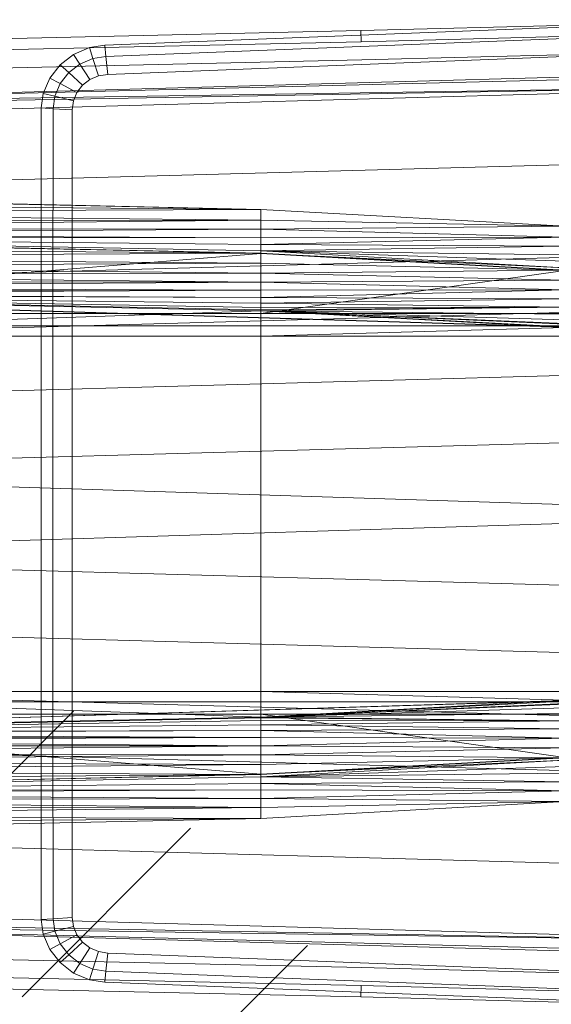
# Model space of a CAD drawing. Header units: metres. Extents: x 397.7 to 427.5, y 12.7 to 28.4.
# Tile 56 of 89: x 407.743 to 407.944, y 26.126 to 26.498. Entities that reach past the tile are written whole.
import ezdxf

# ---------------------------------------------------------------- set-up
doc = ezdxf.new("R2010")
doc.units = ezdxf.units.M
doc.layers.add('A-DETL-____-MBND', color=7, linetype='Continuous', lineweight=18)
doc.layers.add('A-DETL-GENF-OTLN', color=7, linetype='Continuous', lineweight=18)

# ---------------------------------------------------------------- blocks, each defined once
blk = doc.blocks.new('Family - Inodor P4-153813-07_ENLLUMENAT_P4')
at = {"layer": 'A-DETL-____-MBND', "color": 253, "true_color": 0xaaaaaa}
for p, q in [((0.22275, 0.37687), (0.41325, 0.38426)), ((0.22275, 0.37687), (0.41325, 0.38426)), ((0.47654, 0.38648), (0.31954, 0.38234)), ((0.47654, 0.38648), (0.31954, 0.38234)), ((0.31954, 0.38234), (0, 0.37522)), ((0.31954, 0.38234), (0, 0.37522)), ((0.22322, 0.37265), (0.41343, 0.38004)), ((0.22322, 0.37265), (0.41343, 0.38004)), ((0.31971, 0.37812), (0.31954, 0.38234)), ((0.31954, 0.38234), (0.31971, 0.37812)), ((0.4765, 0.38225), (0.31971, 0.37812)), ((0.4765, 0.38225), (0.31971, 0.37812)), ((0.31971, 0.37812), (0.00022, 0.371)), ((0.31971, 0.37812), (0.00022, 0.371)), ((0.21102, 0.37337), (0.21701, 0.37594)), ((0.21102, 0.37337), (0.21701, 0.37594)), ((0.21701, 0.37594), (0.22275, 0.37687)), ((0.21701, 0.37594), (0.22275, 0.37687)), ((0.21832, 0.37186), (0.21701, 0.37594)), ((0.21701, 0.37594), (0.21832, 0.37186)), ((0.22322, 0.37265), (0.22275, 0.37687)), ((0.22275, 0.37687), (0.22322, 0.37265)), ((0.47644, 0.37541), (0.31998, 0.37128)), ((0.47644, 0.37541), (0.31998, 0.37128)), ((0.2059, 0.36946), (0.21102, 0.37337)), ((0.2059, 0.36946), (0.21102, 0.37337)), ((0.21337, 0.36974), (0.21102, 0.37337)), ((0.21102, 0.37337), (0.21337, 0.36974)), ((0.21337, 0.36974), (0.21832, 0.37186)), ((0.21337, 0.36974), (0.21832, 0.37186)), ((0.21832, 0.37186), (0.22322, 0.37265)), ((0.21832, 0.37186), (0.22322, 0.37265)), ((0.22043, 0.36527), (0.21832, 0.37186)), ((0.21832, 0.37186), (0.22043, 0.36527)), ((0.22397, 0.36584), (0.22322, 0.37265)), ((0.22322, 0.37265), (0.22397, 0.36584)), ((0.41372, 0.3732), (0.22397, 0.36584)), ((0.41372, 0.3732), (0.22397, 0.36584)), ((0.41372, 0.3732), (0.22397, 0.36584)), ((0.22397, 0.36584), (0.41372, 0.3732)), ((0.31998, 0.37128), (0.00056, 0.36417)), ((0.31998, 0.37128), (0.00056, 0.36417)), ((0.00127, 0.35389), (0.51095, 0.36797)), ((0.20199, 0.36444), (0.2059, 0.36946)), ((0.20199, 0.36444), (0.2059, 0.36946)), ((0.20914, 0.36651), (0.2059, 0.36946)), ((0.2059, 0.36946), (0.20914, 0.36651)), ((0.20914, 0.36651), (0.21337, 0.36974)), ((0.20914, 0.36651), (0.21337, 0.36974)), ((0.21716, 0.36387), (0.21337, 0.36974)), ((0.21337, 0.36974), (0.21716, 0.36387)), ((0.51095, 0.36678), (0.00127, 0.35389)), ((0.19954, 0.35865), (0.20199, 0.36444)), ((0.19954, 0.35865), (0.20199, 0.36444)), ((0.20591, 0.36236), (0.20199, 0.36444)), ((0.20199, 0.36444), (0.20591, 0.36236)), ((0.20591, 0.36236), (0.20914, 0.36651)), ((0.20591, 0.36236), (0.20914, 0.36651)), ((0.21437, 0.36173), (0.20914, 0.36651)), ((0.20914, 0.36651), (0.21437, 0.36173)), ((0.22043, 0.36527), (0.21716, 0.36387)), ((0.22043, 0.36527), (0.21716, 0.36387)), ((0.22043, 0.36527), (0.21716, 0.36387)), ((0.21716, 0.36387), (0.22043, 0.36527)), ((0.22397, 0.36584), (0.22043, 0.36527)), ((0.22397, 0.36584), (0.22043, 0.36527)), ((0.22397, 0.36584), (0.22043, 0.36527)), ((0.22043, 0.36527), (0.22397, 0.36584)), ((0.51095, 0.36184), (0.00127, 0.35389)), ((0.51095, 0.36184), (0.00127, 0.35271)), ((0.51095, 0.36184), (0.00127, 0.34776)), ((0.20388, 0.35757), (0.20591, 0.36236)), ((0.20388, 0.35757), (0.20591, 0.36236)), ((0.21224, 0.35899), (0.20591, 0.36236)), ((0.20591, 0.36236), (0.21224, 0.35899)), ((0.21437, 0.36173), (0.21224, 0.35899)), ((0.21437, 0.36173), (0.21224, 0.35899)), ((0.21437, 0.36173), (0.21224, 0.35899)), ((0.21224, 0.35899), (0.21437, 0.36173)), ((0.21716, 0.36387), (0.21437, 0.36173)), ((0.21716, 0.36387), (0.21437, 0.36173)), ((0.21716, 0.36387), (0.21437, 0.36173)), ((0.21437, 0.36173), (0.21716, 0.36387)), ((0.1988, 0.35316), (0.19954, 0.35865)), ((0.1988, 0.35316), (0.19954, 0.35865)), ((0.20388, 0.35757), (0.19954, 0.35865)), ((0.19954, 0.35865), (0.20388, 0.35757)), ((0.20325, 0.35289), (0.20388, 0.35757)), ((0.20325, 0.35289), (0.20388, 0.35757)), ((0.2109, 0.35583), (0.20388, 0.35757)), ((0.20388, 0.35757), (0.2109, 0.35583)), ((0.21224, 0.35899), (0.2109, 0.35583)), ((0.21224, 0.35899), (0.2109, 0.35583)), ((0.21224, 0.35899), (0.2109, 0.35583)), ((0.2109, 0.35583), (0.21224, 0.35899)), ((0.19876, 0.27623), (0.1988, 0.35316)), ((0.19876, 0.27623), (0.1988, 0.35316)), ((0.20325, 0.35289), (0.1988, 0.35316)), ((0.1988, 0.35316), (0.20325, 0.35289)), ((0.2109, 0.35583), (0.21044, 0.35245)), ((0.2109, 0.35583), (0.21044, 0.35245)), ((0.2109, 0.35583), (0.21044, 0.35245)), ((0.21044, 0.35245), (0.2109, 0.35583)), ((0.2032, 0.27623), (0.20325, 0.35289)), ((0.2032, 0.27623), (0.20325, 0.35289)), ((0.21044, 0.35245), (0.20325, 0.35289)), ((0.20325, 0.35289), (0.21044, 0.35245)), ((0.21044, 0.35245), (0.2104, 0.27622)), ((0.21044, 0.35245), (0.2104, 0.27622)), ((0.21044, 0.35245), (0.2104, 0.27622)), ((0.2104, 0.27622), (0.21044, 0.35245)), ((0.51095, 0.33495), (0.00127, 0.32087)), ((0.28182, 0.31489), (0.00127, 0.32102)), ((0.00192, 0.32088), (0.28182, 0.31489)), ((0.28182, 0.31489), (0.00192, 0.32088)), ((0.28182, 0.31489), (0.00192, 0.31713)), ((0.28182, 0.31489), (0.00192, 0.31713)), ((0.28182, 0.31489), (0.00192, 0.31371)), ((0.00192, 0.31371), (0.28182, 0.31489)), ((0.28181, 0.31079), (0.00192, 0.31371)), ((0.28181, 0.31079), (0.00192, 0.31371)), ((0.28181, 0.31079), (0.28182, 0.31489)), ((0.28181, 0.31079), (0.28182, 0.31489)), ((0.39671, 0.30854), (0.28182, 0.31489)), ((0.28181, 0.31079), (0.00192, 0.31043)), ((0.00192, 0.30799), (0.28181, 0.31079)), ((0.00192, 0.31043), (0.28181, 0.31079)), ((0.00192, 0.30799), (0.28181, 0.31079)), ((0.39671, 0.30854), (0.28181, 0.31079)), ((0.39671, 0.30854), (0.28181, 0.31079)), ((0.28181, 0.30737), (0.28181, 0.31079)), ((0.28181, 0.30737), (0.28181, 0.31079)), ((0.39671, 0.30854), (0.28181, 0.30737)), ((0.28181, 0.30737), (0.39671, 0.30854)), ((0.28181, 0.30737), (0.00192, 0.30799)), ((0.28181, 0.30737), (0.00192, 0.30799)), ((0.28181, 0.30737), (0.00192, 0.30554)), ((0.00192, 0.30554), (0.28181, 0.30737)), ((0.28181, 0.30409), (0.00192, 0.30554)), ((0.28181, 0.30409), (0.00192, 0.30554)), ((0.3967, 0.30444), (0.28181, 0.30737)), ((0.28181, 0.30409), (0.28181, 0.30737)), ((0.3967, 0.30444), (0.28181, 0.30737)), ((0.28181, 0.30409), (0.28181, 0.30737)), ((0.28176, 0.29829), (0.00127, 0.30443)), ((0.00187, 0.30429), (0.28176, 0.29829)), ((0.28176, 0.29829), (0.00187, 0.30429)), ((0.28181, 0.30409), (0.00192, 0.30454)), ((0.28181, 0.30409), (0.00192, 0.30454)), ((0.28181, 0.30165), (0.00192, 0.30454)), ((0.28181, 0.30165), (0.00192, 0.30454)), ((0.28181, 0.2992), (0.00192, 0.30454)), ((0.28181, 0.2992), (0.00192, 0.30454)), ((0.28175, 0.2982), (0.00192, 0.30454)), ((0.28175, 0.2982), (0.00192, 0.30454)), ((0.3967, 0.30444), (0.28181, 0.30409)), ((0.28181, 0.30165), (0.3967, 0.30444)), ((0.28181, 0.30409), (0.3967, 0.30444)), ((0.28181, 0.30165), (0.3967, 0.30444)), ((0.28181, 0.30409), (0.28181, 0.30165)), ((0.28181, 0.30165), (0.28181, 0.30409)), ((0.28181, 0.30165), (0.28181, 0.2992)), ((0.3967, 0.30102), (0.28181, 0.30165)), ((0.3967, 0.30102), (0.28181, 0.30165)), ((0.28181, 0.2992), (0.28181, 0.30165)), ((0.51095, 0.29991), (0.00127, 0.28584)), ((0.28175, 0.2982), (0.00186, 0.27553)), ((0.00186, 0.27553), (0.28175, 0.2982)), ((0.28176, 0.29829), (0.00187, 0.30052)), ((0.28176, 0.29829), (0.00187, 0.30052)), ((0.28176, 0.29829), (0.00187, 0.29687)), ((0.00187, 0.29687), (0.28176, 0.29829)), ((0.28181, 0.2992), (0.28175, 0.2982)), ((0.28175, 0.2982), (0.28181, 0.2992)), ((0.3967, 0.29285), (0.28175, 0.2982)), ((0.3967, 0.29285), (0.28175, 0.2982)), ((0.39665, 0.29185), (0.28175, 0.2982)), ((0.39665, 0.29185), (0.28175, 0.2982)), ((0.28176, 0.27553), (0.28175, 0.2982)), ((0.28176, 0.27553), (0.28175, 0.2982)), ((0.28176, 0.29452), (0.28176, 0.29829)), ((0.39665, 0.29195), (0.28176, 0.29829)), ((0.28176, 0.29452), (0.28176, 0.29829)), ((0.3967, 0.30102), (0.28181, 0.2992)), ((0.28181, 0.2992), (0.3967, 0.30102)), ((0.3967, 0.29774), (0.28181, 0.2992)), ((0.3967, 0.29285), (0.28181, 0.2992)), ((0.3967, 0.29774), (0.28181, 0.2992)), ((0.3967, 0.29531), (0.28181, 0.2992)), ((0.3967, 0.29531), (0.28181, 0.2992)), ((0.3967, 0.29285), (0.28181, 0.2992)), ((0.28176, 0.29452), (0.00187, 0.29687)), ((0.28176, 0.29452), (0.00187, 0.29687)), ((0.28176, 0.29452), (0.00187, 0.29343)), ((0.00187, 0.29343), (0.28176, 0.29452)), ((0.39665, 0.29195), (0.28176, 0.29452)), ((0.28176, 0.29086), (0.28176, 0.29452)), ((0.39665, 0.29195), (0.28176, 0.29452)), ((0.28176, 0.29086), (0.28176, 0.29452)), ((0.28176, 0.29086), (0.00187, 0.29343)), ((0.28176, 0.29086), (0.00187, 0.29343)), ((0.28176, 0.29086), (0.00187, 0.29033)), ((0.00187, 0.29033), (0.28176, 0.29086)), ((0.28176, 0.28743), (0.00187, 0.29033)), ((0.28176, 0.28743), (0.00187, 0.29033)), ((0.39665, 0.29195), (0.28176, 0.29086)), ((0.28176, 0.29086), (0.39665, 0.29195)), ((0.39665, 0.29185), (0.28176, 0.27553)), ((0.28176, 0.27553), (0.39665, 0.29185)), ((0.39665, 0.28818), (0.28176, 0.29086)), ((0.28176, 0.28743), (0.28176, 0.29086)), ((0.39665, 0.28818), (0.28176, 0.29086)), ((0.28176, 0.28743), (0.28176, 0.29086)), ((0.28176, 0.28743), (0.00187, 0.28766)), ((0.28176, 0.28743), (0.00187, 0.28766)), ((0.28176, 0.28743), (0.00187, 0.28548)), ((0.00187, 0.28548), (0.28176, 0.28743)), ((0.39665, 0.28818), (0.28176, 0.28743)), ((0.28176, 0.28743), (0.39665, 0.28818)), ((0.39665, 0.28452), (0.28176, 0.28743)), ((0.28176, 0.28433), (0.28176, 0.28743)), ((0.39665, 0.28452), (0.28176, 0.28743)), ((0.28176, 0.28433), (0.28176, 0.28743)), ((0.28176, 0.28433), (0.00187, 0.28548)), ((0.28176, 0.28433), (0.00187, 0.28548)), ((0.28176, 0.28433), (0.00187, 0.28388)), ((0.00187, 0.2829), (0.28176, 0.28433)), ((0.00187, 0.28388), (0.28176, 0.28433)), ((0.00187, 0.2829), (0.28176, 0.28433)), ((0.28176, 0.28165), (0.00187, 0.2829)), ((0.28176, 0.28165), (0.00187, 0.2829)), ((0.51154, 0.26697), (0.00187, 0.28259)), ((0.28176, 0.27659), (0.00187, 0.28259)), ((0.28176, 0.27659), (0.00187, 0.28259)), ((0.52327, 0.26645), (0.00187, 0.28259)), ((0.51154, 0.26697), (0.00187, 0.28259)), ((0.00187, 0.28259), (0.28176, 0.27659)), ((0.28176, 0.28165), (0.00187, 0.28259)), ((0.28176, 0.28165), (0.00187, 0.28259)), ((0.28176, 0.27948), (0.00187, 0.28259)), ((0.28176, 0.27948), (0.00187, 0.28259)), ((0.28176, 0.27788), (0.00187, 0.28259)), ((0.28176, 0.27788), (0.00187, 0.28259)), ((0.28176, 0.2769), (0.00187, 0.28259)), ((0.28176, 0.2769), (0.00187, 0.28259)), ((0.28176, 0.27659), (0.00187, 0.28259)), ((0.39665, 0.28452), (0.28176, 0.28433)), ((0.28176, 0.28165), (0.39665, 0.28452)), ((0.28176, 0.28433), (0.39665, 0.28452)), ((0.28176, 0.28165), (0.39665, 0.28452)), ((0.28176, 0.28165), (0.28176, 0.28433)), ((0.28176, 0.28165), (0.28176, 0.28433)), ((0.51095, 0.27916), (0.00127, 0.26508)), ((0.39665, 0.28109), (0.28176, 0.28165)), ((0.28176, 0.28165), (0.28176, 0.27948)), ((0.39665, 0.28109), (0.28176, 0.28165)), ((0.28176, 0.27948), (0.28176, 0.28165)), ((0.39665, 0.28109), (0.28176, 0.27948)), ((0.28176, 0.27948), (0.39665, 0.28109)), ((0.28176, 0.27948), (0.28176, 0.27788)), ((0.39665, 0.27799), (0.28176, 0.27948)), ((0.39665, 0.27799), (0.28176, 0.27948)), ((0.28176, 0.27788), (0.28176, 0.27948)), ((0.28176, 0.27659), (0.00186, 0.26697)), ((0.00186, 0.26697), (0.28176, 0.27659)), ((0.28176, 0.27553), (0.00186, 0.27553)), ((0.28176, 0.27553), (0.00186, 0.27553)), ((0.19876, 0.12377), (0.19876, 0.27623)), ((0.19876, 0.12377), (0.19876, 0.27623)), ((0.2032, 0.12377), (0.2032, 0.27623)), ((0.2032, 0.12377), (0.2032, 0.27623)), ((0.2104, 0.27622), (0.2104, 0.12377)), ((0.2104, 0.27622), (0.2104, 0.12377)), ((0.2104, 0.27622), (0.2104, 0.12377)), ((0.2104, 0.12377), (0.2104, 0.27622)), ((0.39665, 0.27799), (0.28176, 0.27788)), ((0.28176, 0.2769), (0.39665, 0.27799)), ((0.28176, 0.27788), (0.39665, 0.27799)), ((0.28176, 0.27659), (0.39665, 0.27799)), ((0.28176, 0.2769), (0.39665, 0.27799)), ((0.28176, 0.27659), (0.39665, 0.27799)), ((0.28176, 0.27788), (0.28176, 0.2769)), ((0.28176, 0.2769), (0.28176, 0.27788)), ((0.28176, 0.2769), (0.28176, 0.27659)), ((0.28176, 0.27659), (0.28176, 0.2769)), ((0.51154, 0.26697), (0.28176, 0.27659)), ((0.51154, 0.26697), (0.28176, 0.27659)), ((0.39665, 0.27024), (0.28176, 0.27659)), ((0.39665, 0.27024), (0.28176, 0.27659)), ((0.28176, 0.26697), (0.28176, 0.27659)), ((0.28176, 0.26697), (0.28176, 0.27659)), ((0.28176, 0.27659), (0.39665, 0.27024)), ((0.39665, 0.27531), (0.28176, 0.27659)), ((0.39665, 0.27531), (0.28176, 0.27659)), ((0.39665, 0.27314), (0.28176, 0.27659)), ((0.39665, 0.27314), (0.28176, 0.27659)), ((0.39665, 0.27154), (0.28176, 0.27659)), ((0.39665, 0.27154), (0.28176, 0.27659)), ((0.39665, 0.27056), (0.28176, 0.27659)), ((0.39665, 0.27056), (0.28176, 0.27659)), ((0.39665, 0.27024), (0.28176, 0.27659)), ((0.39665, 0.27553), (0.28176, 0.27553)), ((0.28176, 0.27553), (0.28176, 0.27086)), ((0.39665, 0.27553), (0.28176, 0.27553)), ((0.28176, 0.27086), (0.28176, 0.27553)), ((0.00186, 0.27086), (0.28176, 0.27086)), ((0.28176, 0.27086), (0.00186, 0.27086)), ((0.28176, 0.27086), (0.39665, 0.27086)), ((0.28176, 0.27086), (0.28176, 0.26697)), ((0.39665, 0.27086), (0.28176, 0.27086)), ((0.28176, 0.27086), (0.28176, 0.26697)), ((0.39665, 0.27024), (0.28176, 0.26697)), ((0.28176, 0.26697), (0.39665, 0.27024)), ((0.28176, 0.26697), (0.00186, 0.26697)), ((0.28176, 0.26697), (0.00186, 0.26697)), ((0.28176, 0.26697), (0.00186, 0.26697)), ((0.28176, 0.26697), (0.00186, 0.26697)), ((0.39665, 0.26697), (0.28176, 0.26697)), ((0.28176, 0.26697), (0.28176, 0.13288)), ((0.39665, 0.26697), (0.28176, 0.26697)), ((0.28176, 0.13288), (0.28176, 0.26697)), ((0.28176, 0.26697), (0.39665, 0.26697)), ((0.28176, 0.13288), (0.28176, 0.26697)), ((0.28176, 0.13288), (0.28176, 0.26697)), ((0.39665, 0.26697), (0.28176, 0.26697)), ((0.51095, 0.25539), (0.00127, 0.24131)), ((0.51095, 0.22997), (0.00127, 0.2159)), ((0.51095, 0.19991), (0.00127, 0.2159)), ((0.51095, 0.19991), (0.00127, 0.18393)), ((0.51095, 0.16986), (0.00127, 0.18393)), ((0.51095, 0.14444), (0.00127, 0.15852)), ((0.51095, 0.12067), (0.00127, 0.13475)), ((0.52327, 0.1334), (0.00127, 0.11723)), ((0.00186, 0.13288), (0.28176, 0.13288)), ((0.28176, 0.13288), (0.00186, 0.13288)), ((0.28176, 0.13288), (0.00186, 0.13288)), ((0.28176, 0.13288), (0.00186, 0.13288)), ((0.28176, 0.12326), (0.00186, 0.13288)), ((0.28176, 0.12326), (0.00186, 0.13288)), ((0.00187, 0.11726), (0.52327, 0.1334)), ((0.00187, 0.11726), (0.52327, 0.1334)), ((0.00187, 0.11726), (0.51154, 0.13288)), ((0.00187, 0.11726), (0.51154, 0.13288)), ((0.28176, 0.13288), (0.39665, 0.13288)), ((0.28176, 0.13288), (0.28176, 0.12899)), ((0.39665, 0.13288), (0.28176, 0.13288)), ((0.28176, 0.12899), (0.28176, 0.13288)), ((0.39665, 0.13288), (0.28176, 0.13288)), ((0.28176, 0.13288), (0.28176, 0.12326)), ((0.39665, 0.1296), (0.28176, 0.13288)), ((0.39665, 0.13288), (0.28176, 0.13288)), ((0.39665, 0.1296), (0.28176, 0.13288)), ((0.28176, 0.12326), (0.28176, 0.13288)), ((0.28176, 0.12326), (0.51154, 0.13288)), ((0.28176, 0.12326), (0.51154, 0.13288)), ((0.00186, 0.12899), (0.28176, 0.12899)), ((0.28176, 0.12899), (0.00186, 0.12899)), ((0.39665, 0.1296), (0.28176, 0.12326)), ((0.28176, 0.12326), (0.39665, 0.1296)), ((0.28176, 0.12326), (0.39665, 0.1296)), ((0.28176, 0.12326), (0.39665, 0.1296)), ((0.39665, 0.12929), (0.28176, 0.12326)), ((0.28176, 0.12326), (0.39665, 0.12929)), ((0.28176, 0.12899), (0.39665, 0.12899)), ((0.28176, 0.12899), (0.28176, 0.12431)), ((0.39665, 0.12899), (0.28176, 0.12899)), ((0.28176, 0.12431), (0.28176, 0.12899)), ((0.39665, 0.12831), (0.28176, 0.12326)), ((0.28176, 0.12326), (0.39665, 0.12831)), ((0.39665, 0.12671), (0.28176, 0.12326)), ((0.28176, 0.12326), (0.39665, 0.12671)), ((0.00186, 0.12431), (0.28176, 0.12431)), ((0.28176, 0.12431), (0.00186, 0.12431)), ((0.28175, 0.10165), (0.00186, 0.12431)), ((0.28175, 0.10165), (0.00186, 0.12431)), ((0.28176, 0.12326), (0.00187, 0.11726)), ((0.00187, 0.11726), (0.28176, 0.12326)), ((0.00187, 0.11726), (0.28176, 0.12326)), ((0.00187, 0.11726), (0.28176, 0.12326)), ((0.28176, 0.12295), (0.00187, 0.11726)), ((0.00187, 0.11726), (0.28176, 0.12295)), ((0.1988, 0.04683), (0.19876, 0.12377)), ((0.1988, 0.04683), (0.19876, 0.12377)), ((0.20325, 0.0471), (0.2032, 0.12377)), ((0.20325, 0.0471), (0.2032, 0.12377)), ((0.2104, 0.12377), (0.21044, 0.04754)), ((0.2104, 0.12377), (0.21044, 0.04754)), ((0.2104, 0.12377), (0.21044, 0.04754)), ((0.21044, 0.04754), (0.2104, 0.12377)), ((0.28176, 0.12431), (0.28175, 0.10165)), ((0.28175, 0.10165), (0.28176, 0.12431)), ((0.39665, 0.12454), (0.28176, 0.12326)), ((0.28176, 0.12326), (0.39665, 0.12454)), ((0.28176, 0.12431), (0.39665, 0.12431)), ((0.39665, 0.12431), (0.28176, 0.12431)), ((0.39665, 0.10799), (0.28176, 0.12431)), ((0.39665, 0.10799), (0.28176, 0.12431)), ((0.39665, 0.12186), (0.28176, 0.12326)), ((0.39665, 0.12186), (0.28176, 0.12326)), ((0.28176, 0.12295), (0.28176, 0.12326)), ((0.28176, 0.12295), (0.28176, 0.12326)), ((0.39665, 0.12186), (0.28176, 0.12295)), ((0.39665, 0.12186), (0.28176, 0.12295)), ((0.28176, 0.12197), (0.28176, 0.12295)), ((0.28176, 0.12197), (0.28176, 0.12295)), ((0.28176, 0.12197), (0.00187, 0.11726)), ((0.00187, 0.11726), (0.28176, 0.12197)), ((0.28176, 0.12037), (0.00187, 0.11726)), ((0.00187, 0.11726), (0.28176, 0.12037)), ((0.39665, 0.12186), (0.28176, 0.12197)), ((0.39665, 0.12186), (0.28176, 0.12197)), ((0.28176, 0.12037), (0.28176, 0.12197)), ((0.28176, 0.12037), (0.28176, 0.12197)), ((0.39665, 0.12186), (0.28176, 0.12037)), ((0.28176, 0.12037), (0.39665, 0.12186)), ((0.39665, 0.11876), (0.28176, 0.12037)), ((0.39665, 0.11876), (0.28176, 0.12037)), ((0.28176, 0.11819), (0.28176, 0.12037)), ((0.28176, 0.11819), (0.28176, 0.12037)), ((0.28176, 0.11819), (0.00187, 0.11726)), ((0.00187, 0.11694), (0.28176, 0.11819)), ((0.00187, 0.11726), (0.28176, 0.11819)), ((0.00187, 0.11694), (0.28176, 0.11819)), ((0.28176, 0.11552), (0.00187, 0.11694)), ((0.28176, 0.11552), (0.00187, 0.11694)), ((0.28176, 0.11552), (0.00187, 0.11596)), ((0.28176, 0.11552), (0.00187, 0.11596)), ((0.28176, 0.11552), (0.00187, 0.11436)), ((0.00187, 0.11436), (0.28176, 0.11552)), ((0.39665, 0.11876), (0.28176, 0.11819)), ((0.28176, 0.11819), (0.39665, 0.11876)), ((0.39665, 0.11533), (0.28176, 0.11819)), ((0.28176, 0.11552), (0.28176, 0.11819)), ((0.39665, 0.11533), (0.28176, 0.11819)), ((0.28176, 0.11552), (0.28176, 0.11819)), ((0.39665, 0.11533), (0.28176, 0.11552)), ((0.39665, 0.11533), (0.28176, 0.11552)), ((0.28176, 0.11242), (0.28176, 0.11552)), ((0.28176, 0.11242), (0.28176, 0.11552)), ((0.39665, 0.11533), (0.28176, 0.11242)), ((0.28176, 0.11242), (0.39665, 0.11533)), ((0.51095, 0.09991), (0.00127, 0.11399)), ((0.28176, 0.11242), (0.00187, 0.11436)), ((0.28176, 0.11242), (0.00187, 0.11436)), ((0.28176, 0.11242), (0.00187, 0.11219)), ((0.00187, 0.10951), (0.28176, 0.11242)), ((0.00187, 0.11219), (0.28176, 0.11242)), ((0.00187, 0.10951), (0.28176, 0.11242)), ((0.39665, 0.11167), (0.28176, 0.11242)), ((0.39665, 0.11167), (0.28176, 0.11242)), ((0.28176, 0.10898), (0.28176, 0.11242)), ((0.28176, 0.10898), (0.28176, 0.11242)), ((0.39665, 0.11167), (0.28176, 0.10898)), ((0.28176, 0.10898), (0.39665, 0.11167)), ((0.28176, 0.10898), (0.00187, 0.10951)), ((0.28176, 0.10898), (0.00187, 0.10951)), ((0.28176, 0.10898), (0.00187, 0.10641)), ((0.00187, 0.10641), (0.28176, 0.10898)), ((0.39665, 0.10799), (0.28175, 0.10165)), ((0.28175, 0.10165), (0.39665, 0.10799)), ((0.39665, 0.1079), (0.28176, 0.10898)), ((0.39665, 0.1079), (0.28176, 0.10898)), ((0.28176, 0.10533), (0.28176, 0.10898)), ((0.28176, 0.10533), (0.28176, 0.10898)), ((0.39665, 0.1079), (0.28176, 0.10533)), ((0.28176, 0.10156), (0.39665, 0.1079)), ((0.28176, 0.10533), (0.39665, 0.1079)), ((0.28176, 0.10533), (0.00187, 0.10641)), ((0.28176, 0.10533), (0.00187, 0.10641)), ((0.28176, 0.10533), (0.00187, 0.10298)), ((0.00187, 0.10298), (0.28176, 0.10533)), ((0.3967, 0.10699), (0.28175, 0.10165)), ((0.28175, 0.10165), (0.3967, 0.10699)), ((0.28176, 0.10156), (0.28176, 0.10533)), ((0.28176, 0.10156), (0.28176, 0.10533)), ((0.28181, 0.10065), (0.3967, 0.10699)), ((0.28181, 0.10065), (0.3967, 0.10699)), ((0.3967, 0.10454), (0.28181, 0.10065)), ((0.28181, 0.10065), (0.3967, 0.10454)), ((0.28176, 0.10156), (0.00127, 0.09542)), ((0.28176, 0.10156), (0.00187, 0.10298)), ((0.28176, 0.10156), (0.00187, 0.10298)), ((0.28176, 0.10156), (0.00187, 0.09932)), ((0.00187, 0.09555), (0.28176, 0.10156)), ((0.00187, 0.09932), (0.28176, 0.10156)), ((0.00187, 0.09555), (0.28176, 0.10156)), ((0.28175, 0.10165), (0.00192, 0.09531)), ((0.00192, 0.09531), (0.28175, 0.10165)), ((0.28181, 0.10065), (0.00192, 0.09531)), ((0.00192, 0.09531), (0.28181, 0.10065)), ((0.28181, 0.10065), (0.28175, 0.10165)), ((0.28181, 0.10065), (0.28175, 0.10165)), ((0.3967, 0.1021), (0.28181, 0.10065)), ((0.28181, 0.10065), (0.3967, 0.1021)), ((0.3967, 0.09882), (0.28181, 0.10065)), ((0.3967, 0.09882), (0.28181, 0.10065)), ((0.28181, 0.0982), (0.28181, 0.10065)), ((0.28181, 0.0982), (0.28181, 0.10065)), ((0.28181, 0.0982), (0.00192, 0.09531)), ((0.00192, 0.09531), (0.28181, 0.0982)), ((0.3967, 0.09882), (0.28181, 0.0982)), ((0.28181, 0.0982), (0.3967, 0.09882)), ((0.3967, 0.0954), (0.28181, 0.0982)), ((0.3967, 0.0954), (0.28181, 0.0982)), ((0.28181, 0.09576), (0.28181, 0.0982)), ((0.28181, 0.09576), (0.28181, 0.0982)), ((0.28181, 0.09576), (0.00192, 0.09531)), ((0.00192, 0.09431), (0.28181, 0.09576)), ((0.00192, 0.09531), (0.28181, 0.09576)), ((0.00192, 0.09431), (0.28181, 0.09576)), ((0.28181, 0.09248), (0.00192, 0.09431)), ((0.28181, 0.09248), (0.00192, 0.09431)), ((0.3967, 0.0954), (0.28181, 0.09576)), ((0.3967, 0.0954), (0.28181, 0.09576)), ((0.28181, 0.09248), (0.28181, 0.09576)), ((0.28181, 0.09248), (0.28181, 0.09576)), ((0.3967, 0.0954), (0.28181, 0.09248)), ((0.28181, 0.09248), (0.3967, 0.0954)), ((0.28181, 0.09248), (0.00192, 0.09185)), ((0.00192, 0.09185), (0.28181, 0.09248)), ((0.28181, 0.08906), (0.00192, 0.09185)), ((0.28181, 0.08906), (0.00192, 0.09185)), ((0.28181, 0.08906), (0.00192, 0.08942)), ((0.28181, 0.08906), (0.00192, 0.08942)), ((0.39671, 0.09131), (0.28181, 0.09248)), ((0.28181, 0.08906), (0.28181, 0.09248)), ((0.39671, 0.09131), (0.28181, 0.09248)), ((0.28181, 0.08906), (0.28181, 0.09248)), ((0.39671, 0.09131), (0.28181, 0.08906)), ((0.28181, 0.08497), (0.39671, 0.09131)), ((0.28181, 0.08906), (0.39671, 0.09131)), ((0.28181, 0.08906), (0.00192, 0.08614)), ((0.00192, 0.08614), (0.28181, 0.08906)), ((0.28181, 0.08497), (0.00192, 0.08614)), ((0.28181, 0.08497), (0.00192, 0.08614)), ((0.28181, 0.08497), (0.28181, 0.08906)), ((0.28181, 0.08497), (0.28181, 0.08906)), ((0.28181, 0.08497), (0.00127, 0.07882)), ((0.28181, 0.08497), (0.00192, 0.08272)), ((0.00192, 0.07896), (0.28181, 0.08497)), ((0.00192, 0.08272), (0.28181, 0.08497)), ((0.00192, 0.07896), (0.28181, 0.08497)), ((0.51095, 0.06488), (0.00127, 0.07896)), ((0.51095, 0.03799), (0.00127, 0.05207)), ((0.51095, 0.03799), (0.00127, 0.04712)), ((0.51095, 0.03799), (0.00127, 0.04594)), ((0.51095, 0.03305), (0.00127, 0.04594)), ((0.51095, 0.03186), (0.00127, 0.04594)), ((0.20325, 0.0471), (0.1988, 0.04683)), ((0.1988, 0.04683), (0.20325, 0.0471)), ((0.19954, 0.04135), (0.1988, 0.04683)), ((0.19954, 0.04135), (0.1988, 0.04683)), ((0.21044, 0.04754), (0.20325, 0.0471)), ((0.20325, 0.0471), (0.21044, 0.04754)), ((0.20388, 0.04242), (0.20325, 0.0471)), ((0.20388, 0.04242), (0.20325, 0.0471)), ((0.21044, 0.04754), (0.2109, 0.04416)), ((0.21044, 0.04754), (0.2109, 0.04416)), ((0.21044, 0.04754), (0.2109, 0.04416)), ((0.2109, 0.04416), (0.21044, 0.04754)), ((0.20388, 0.04242), (0.19954, 0.04135)), ((0.19954, 0.04135), (0.20388, 0.04242)), ((0.20199, 0.03555), (0.19954, 0.04135)), ((0.20199, 0.03555), (0.19954, 0.04135)), ((0.2109, 0.04416), (0.20388, 0.04242)), ((0.20388, 0.04242), (0.2109, 0.04416)), ((0.20591, 0.03763), (0.20388, 0.04242)), ((0.20591, 0.03763), (0.20388, 0.04242)), ((0.21224, 0.041), (0.20591, 0.03763)), ((0.20591, 0.03763), (0.21224, 0.041)), ((0.2109, 0.04416), (0.21224, 0.041)), ((0.2109, 0.04416), (0.21224, 0.041)), ((0.2109, 0.04416), (0.21224, 0.041)), ((0.21224, 0.041), (0.2109, 0.04416)), ((0.21224, 0.041), (0.21437, 0.03826)), ((0.21224, 0.041), (0.21437, 0.03826)), ((0.21224, 0.041), (0.21437, 0.03826)), ((0.21437, 0.03826), (0.21224, 0.041)), ((0.20591, 0.03763), (0.20199, 0.03555)), ((0.20199, 0.03555), (0.20591, 0.03763)), ((0.20914, 0.03349), (0.20591, 0.03763)), ((0.20914, 0.03349), (0.20591, 0.03763)), ((0.21437, 0.03826), (0.20914, 0.03349)), ((0.20914, 0.03349), (0.21437, 0.03826)), ((0.21437, 0.03826), (0.21716, 0.03612)), ((0.21437, 0.03826), (0.21716, 0.03612)), ((0.21437, 0.03826), (0.21716, 0.03612)), ((0.21716, 0.03612), (0.21437, 0.03826)), ((0.00056, 0.03582), (0.31998, 0.0287)), ((0.00056, 0.03582), (0.31998, 0.0287)), ((0.2059, 0.03054), (0.20199, 0.03555)), ((0.2059, 0.03054), (0.20199, 0.03555)), ((0.20914, 0.03349), (0.2059, 0.03054)), ((0.2059, 0.03054), (0.20914, 0.03349)), ((0.21337, 0.03025), (0.20914, 0.03349)), ((0.21337, 0.03025), (0.20914, 0.03349)), ((0.21716, 0.03612), (0.21337, 0.03025)), ((0.21337, 0.03025), (0.21716, 0.03612)), ((0.21716, 0.03612), (0.22043, 0.03472)), ((0.21716, 0.03612), (0.22043, 0.03472)), ((0.21716, 0.03612), (0.22043, 0.03472)), ((0.22043, 0.03472), (0.21716, 0.03612)), ((0.22043, 0.03472), (0.21832, 0.02813)), ((0.21832, 0.02813), (0.22043, 0.03472)), ((0.22043, 0.03472), (0.22397, 0.03415)), ((0.22043, 0.03472), (0.22397, 0.03415)), ((0.22043, 0.03472), (0.22397, 0.03415)), ((0.22397, 0.03415), (0.22043, 0.03472)), ((0.22397, 0.03415), (0.22322, 0.02734)), ((0.22322, 0.02734), (0.22397, 0.03415)), ((0.22397, 0.03415), (0.28722, 0.03169)), ((0.22397, 0.03415), (0.28722, 0.03169)), ((0.22397, 0.03415), (0.28722, 0.03169)), ((0.28722, 0.03169), (0.22397, 0.03415)), ((0.21102, 0.02662), (0.2059, 0.03054)), ((0.21102, 0.02662), (0.2059, 0.03054)), ((0.21337, 0.03025), (0.21102, 0.02662)), ((0.21102, 0.02662), (0.21337, 0.03025)), ((0.21832, 0.02813), (0.21337, 0.03025)), ((0.21832, 0.02813), (0.21337, 0.03025)), ((0.28722, 0.03169), (0.41372, 0.02678)), ((0.28722, 0.03169), (0.41372, 0.02678)), ((0.28722, 0.03169), (0.41372, 0.02678)), ((0.41372, 0.02678), (0.28722, 0.03169)), ((0.00022, 0.02899), (0.31971, 0.02187)), ((0.00022, 0.02899), (0.31971, 0.02187)), ((0.21701, 0.02405), (0.21102, 0.02662)), ((0.21701, 0.02405), (0.21102, 0.02662)), ((0.21832, 0.02813), (0.21701, 0.02405)), ((0.21701, 0.02405), (0.21832, 0.02813)), ((0.22322, 0.02734), (0.21832, 0.02813)), ((0.22322, 0.02734), (0.21832, 0.02813)), ((0.22322, 0.02734), (0.22275, 0.02313)), ((0.22275, 0.02313), (0.22322, 0.02734)), ((0.28693, 0.02486), (0.22322, 0.02734)), ((0.28693, 0.02486), (0.22322, 0.02734)), ((0.31998, 0.0287), (0.47644, 0.02458)), ((0.31998, 0.0287), (0.47644, 0.02458)), ((0, 0.02477), (0.31954, 0.01764)), ((0, 0.02477), (0.31954, 0.01764)), ((0.22275, 0.02313), (0.21701, 0.02405)), ((0.22275, 0.02313), (0.21701, 0.02405)), ((0.28674, 0.02064), (0.22275, 0.02313)), ((0.28674, 0.02064), (0.22275, 0.02313)), ((0.41343, 0.01995), (0.28693, 0.02486)), ((0.41343, 0.01995), (0.28693, 0.02486)), ((0.41325, 0.01573), (0.28674, 0.02064)), ((0.41325, 0.01573), (0.28674, 0.02064)), ((0.31971, 0.02187), (0.31954, 0.01764)), ((0.31954, 0.01764), (0.31971, 0.02187)), ((0.31971, 0.02187), (0.4765, 0.01774)), ((0.31971, 0.02187), (0.4765, 0.01774)), ((0.31954, 0.01764), (0.47654, 0.01351)), ((0.31954, 0.01764), (0.47654, 0.01351))]:
    blk.add_line(p, q, dxfattribs=at)
blk = doc.blocks.new('LONDR55-XX_ZZ-ARQ-CAA-M3D-Londres55_ifc-1-07_ENLLUMENAT_P4')
at = {"layer": 'A-DETL-____-MBND', "color": 253, "lineweight": 18, "true_color": 0xaaaaaa}
blk.add_blockref('Family - Inodor P4-153813-07_ENLLUMENAT_P4', (407.55268, 26.11126), dxfattribs=at)
blk = doc.blocks.new('ZYR_06_01 Detector Presència Paret - Detector 90º-841973-07_ENLLUMENAT_P4')
at = {"layer": 'A-DETL-GENF-OTLN', "color": 92, "true_color": 0x00c400}
for p, q in [((-0.0625, 0.275), (-0.0625, 0.365)), ((0, 0.275), (0, 0.365)), ((0.0625, 0.275), (0.0625, 0.365))]:
    blk.add_line(p, q, dxfattribs=at)

msp = doc.modelspace()

# ---------------------------------------------------------------- block references
at = {"lineweight": 5}
msp.add_blockref('LONDR55-XX_ZZ-ARQ-CAA-M3D-Londres55_ifc-1-07_ENLLUMENAT_P4', (0, 0), dxfattribs=at)
at = {"layer": 'A-DETL-GENF-OTLN', "color": 92, "true_color": 0x00c400, "rotation": 315.0000000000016}
msp.add_blockref('ZYR_06_01 Detector Presència Paret - Detector 90º-841973-07_ENLLUMENAT_P4', (407.54976, 25.93443), dxfattribs=at)

doc.saveas('drawing.dxf')
